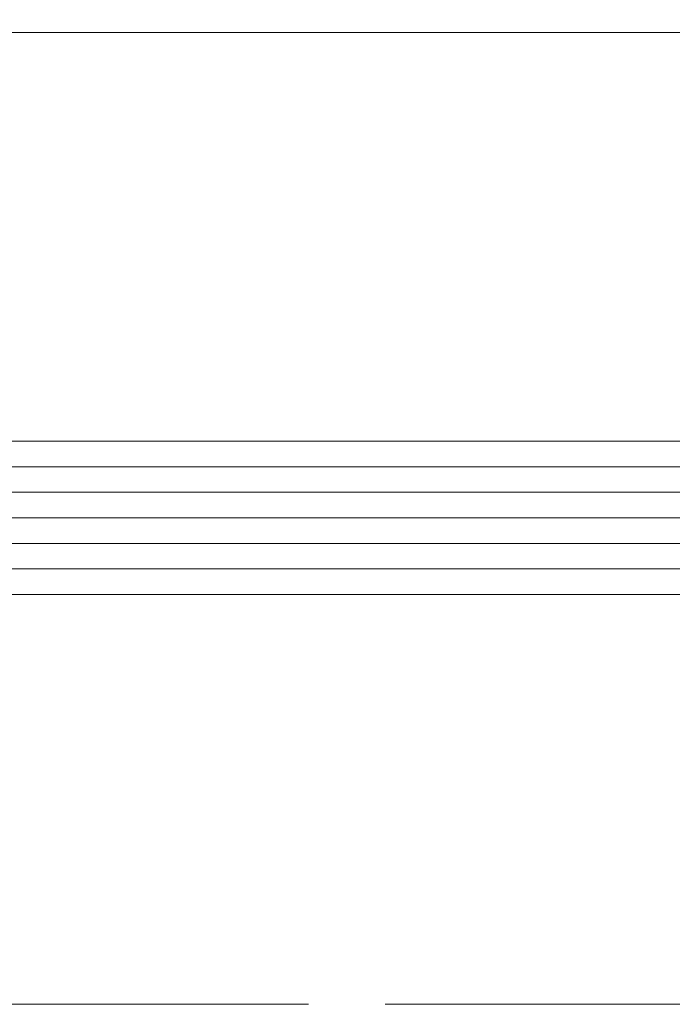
# Model space of a CAD drawing. Header units: inches. Extents: x -96941 to 10978768, y -673 to 1070890.
# Tile 196 of 256: x 62828 to 62854, y 3615 to 3654. Entities that reach past the tile are written whole.
import ezdxf

# ---------------------------------------------------------------- set-up
doc = ezdxf.new("R2010")
doc.units = ezdxf.units.IN
doc.linetypes.add('ACAD_ISO02W100', pattern=[15, 12, -3])
for name, color, linetype, lineweight in [('!_A_03_ČIARKOVANÁ', 41, 'ACAD_ISO02W100', 13), ('_MB_kreskowanie_szklo_0.09', 157, 'Continuous', 9), ('_MB_szklo_0.15', 142, 'Continuous', 15)]:
    doc.layers.add(name, color=color, linetype=linetype, lineweight=lineweight)

# ---------------------------------------------------------------- blocks, each defined once
blk = doc.blocks.new('*U621')
at = {"layer": '_MB_kreskowanie_szklo_0.09'}
for points in [[(0, -1), (918, -1)], [(0, -2), (918, -2)], [(0, -3), (918, -3)], [(0, -4), (918, -4)], [(0, -5), (918, -5)]]:
    blk.add_lwpolyline(points, dxfattribs=at)
at = {"layer": '_MB_szklo_0.15'}
for points in [[(918, 0), (0, 0), (0, -6), (918, -6)], [(918, -22), (0, -22), (0, -26), (918, -26)]]:
    blk.add_lwpolyline(points, dxfattribs=at)

msp = doc.modelspace()

# ---------------------------------------------------------------- linework, layer by layer
at = {"layer": '!_A_03_ČIARKOVANÁ', "color": 14, "true_color": 0xa30000}
msp.add_lwpolyline([(55657.735, 3615.404), (71960.735, 3615.404)], dxfattribs=at)

# ---------------------------------------------------------------- block references
at = {"color": 14, "true_color": 0xa30000, "xscale": -1, "rotation": 180}
msp.add_blockref('*U621', (62803.735, 3631.444), dxfattribs=at)

doc.saveas('drawing.dxf')
